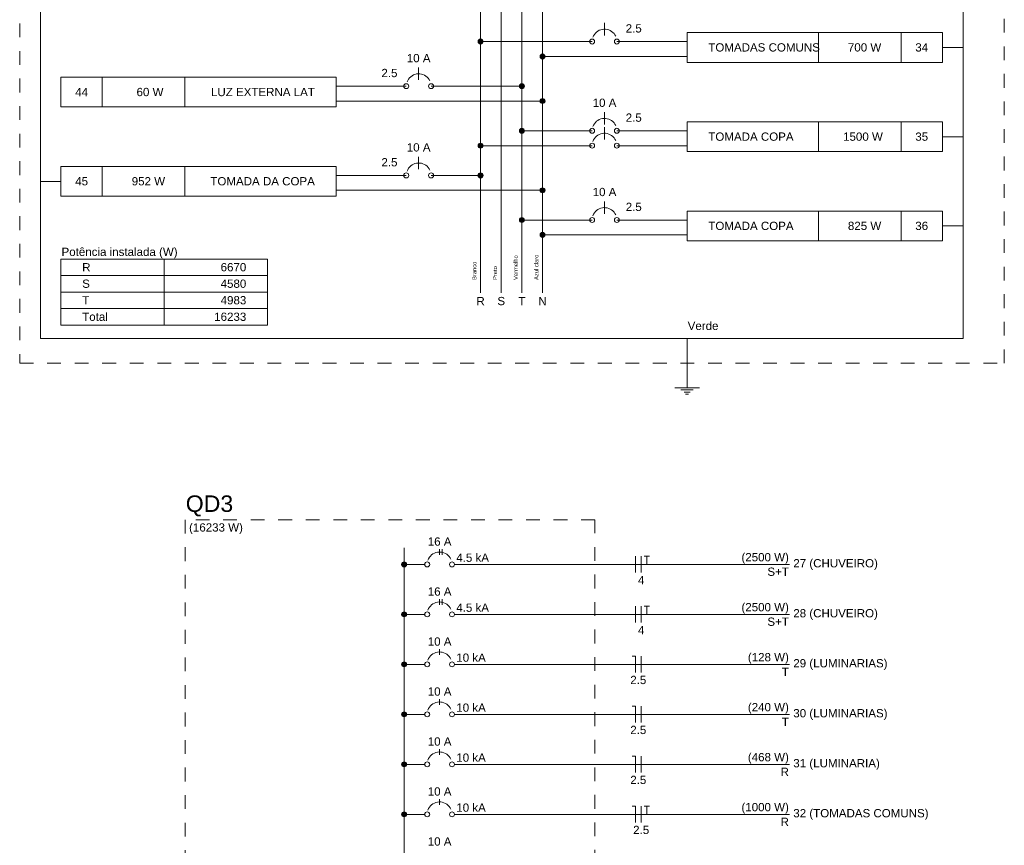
# Model space of a CAD drawing. Header units: feet. Extents: x -18 to 1038, y -110 to 48.
# Tile 144 of 199: x 842.56 to 851.5, y -62.35 to -54.86. Entities that reach past the tile are written whole.
import ezdxf

# ---------------------------------------------------------------- set-up
doc = ezdxf.new("R2010")
doc.units = ezdxf.units.FT
doc.header["$MEASUREMENT"] = 0
doc.linetypes.add('JIS_02_1.2', pattern=[0.25, 0.125, -0.125])
for name, color, linetype, lineweight in [('DI-Barramento', 6, 'Continuous', 5), ('DI-Barramento Fase 1', 6, 'Continuous', 5), ('DI-Barramento Fase 2', 6, 'Continuous', 5), ('DI-Barramento Fase 3', 6, 'Continuous', 5), ('DI-Barramento Neutro', 6, 'Continuous', 5), ('DI-Disjuntor', 1, 'Continuous', 5), ('DI-Fios', 3, 'Continuous', 5), ('DI-Linhas do diagrama', 9, 'Continuous', 5), ('DI-Pontilhado', 7, 'JIS_02_1.2', 5), ('DI-Textos do diagrama', 7, 'Continuous', 5), ('DI-Títulos', 3, 'Continuous', 5)]:
    doc.layers.add(name, color=color, linetype=linetype, lineweight=lineweight)
doc.styles.add('Arial', font='arial.ttf')

msp = doc.modelspace()

# ---------------------------------------------------------------- hatches: boundary and pattern name
at = {"layer": 'DI-Barramento', "linetype": 'Continuous'}
msp.add_hatch(color=256, dxfattribs=at).paths.add_polyline_path([(846.0703, -59.7999), (846.0702, -59.798), (846.07, -59.796), (846.0695, -59.7941), (846.0689, -59.7922), (846.0682, -59.7904), (846.0673, -59.7887), (846.0662, -59.787), (846.065, -59.7855), (846.0637, -59.784), (846.0623, -59.7827), (846.0607, -59.7815), (846.0591, -59.7804), (846.0573, -59.7795), (846.0555, -59.7788), (846.0536, -59.7782), (846.0517, -59.7778), (846.0498, -59.7775), (846.0478, -59.7774), (846.0458, -59.7775), (846.0439, -59.7778), (846.042, -59.7782), (846.0401, -59.7788), (846.0383, -59.7795), (846.0366, -59.7804), (846.0349, -59.7815), (846.0333, -59.7827), (846.0319, -59.784), (846.0306, -59.7855), (846.0294, -59.787), (846.0283, -59.7887), (846.0274, -59.7904), (846.0267, -59.7922), (846.0261, -59.7941), (846.0256, -59.796), (846.0254, -59.798), (846.0253, -59.7999), (846.0254, -59.8019), (846.0256, -59.8038), (846.0261, -59.8057), (846.0267, -59.8076), (846.0274, -59.8094), (846.0283, -59.8112), (846.0294, -59.8128), (846.0306, -59.8144), (846.0319, -59.8158), (846.0333, -59.8172), (846.0349, -59.8184), (846.0366, -59.8194), (846.0383, -59.8203), (846.0401, -59.8211), (846.042, -59.8217), (846.0439, -59.8221), (846.0458, -59.8223), (846.0478, -59.8224), (846.0498, -59.8223), (846.0517, -59.8221), (846.0536, -59.8217), (846.0555, -59.8211), (846.0573, -59.8203), (846.0591, -59.8194), (846.0607, -59.8184), (846.0623, -59.8172), (846.0637, -59.8158), (846.065, -59.8144), (846.0662, -59.8128), (846.0673, -59.8112), (846.0682, -59.8094), (846.0689, -59.8076), (846.0695, -59.8057), (846.07, -59.8038), (846.0702, -59.8019)])
at = {"layer": 'DI-Linhas do diagrama', "linetype": 'Continuous'}
for points in [[(846.765, -55.0541), (846.7649, -55.0522), (846.7646, -55.0502), (846.7642, -55.0483), (846.7636, -55.0465), (846.7628, -55.0446), (846.7619, -55.0429), (846.7609, -55.0412), (846.7597, -55.0397), (846.7584, -55.0382), (846.7569, -55.0369), (846.7554, -55.0357), (846.7537, -55.0347), (846.752, -55.0338), (846.7502, -55.033), (846.7483, -55.0324), (846.7464, -55.032), (846.7444, -55.0317), (846.7425, -55.0316), (846.7405, -55.0317), (846.7385, -55.032), (846.7366, -55.0324), (846.7348, -55.033), (846.7329, -55.0338), (846.7312, -55.0347), (846.7296, -55.0357), (846.728, -55.0369), (846.7265, -55.0382), (846.7252, -55.0397), (846.724, -55.0412), (846.723, -55.0429), (846.7221, -55.0446), (846.7213, -55.0465), (846.7207, -55.0483), (846.7203, -55.0502), (846.72, -55.0522), (846.72, -55.0541), (846.72, -55.0561), (846.7203, -55.0581), (846.7207, -55.06), (846.7213, -55.0618), (846.7221, -55.0637), (846.723, -55.0654), (846.724, -55.0671), (846.7252, -55.0686), (846.7265, -55.0701), (846.728, -55.0714), (846.7296, -55.0726), (846.7312, -55.0736), (846.7329, -55.0745), (846.7348, -55.0753), (846.7366, -55.0759), (846.7385, -55.0763), (846.7405, -55.0766), (846.7425, -55.0766), (846.7444, -55.0766), (846.7464, -55.0763), (846.7483, -55.0759), (846.7502, -55.0753), (846.752, -55.0745), (846.7537, -55.0736), (846.7554, -55.0726), (846.7569, -55.0714), (846.7584, -55.0701), (846.7597, -55.0686), (846.7609, -55.0671), (846.7619, -55.0654), (846.7628, -55.0637), (846.7636, -55.0618), (846.7642, -55.06), (846.7646, -55.0581), (846.7649, -55.0561)], [(847.3275, -55.1892), (847.3274, -55.1872), (847.3271, -55.1852), (847.3267, -55.1833), (847.3261, -55.1815), (847.3253, -55.1796), (847.3244, -55.1779), (847.3234, -55.1762), (847.3222, -55.1747), (847.3209, -55.1732), (847.3194, -55.1719), (847.3179, -55.1707), (847.3162, -55.1697), (847.3145, -55.1688), (847.3127, -55.168), (847.3108, -55.1674), (847.3089, -55.167), (847.3069, -55.1667), (847.305, -55.1667), (847.303, -55.1667), (847.301, -55.167), (847.2991, -55.1674), (847.2973, -55.168), (847.2954, -55.1688), (847.2937, -55.1697), (847.2921, -55.1707), (847.2905, -55.1719), (847.289, -55.1732), (847.2877, -55.1747), (847.2865, -55.1762), (847.2855, -55.1779), (847.2846, -55.1796), (847.2838, -55.1815), (847.2832, -55.1833), (847.2828, -55.1852), (847.2825, -55.1872), (847.2825, -55.1892), (847.2825, -55.1911), (847.2828, -55.1931), (847.2832, -55.195), (847.2838, -55.1968), (847.2846, -55.1987), (847.2855, -55.2004), (847.2865, -55.2021), (847.2877, -55.2036), (847.289, -55.2051), (847.2905, -55.2064), (847.2921, -55.2076), (847.2937, -55.2086), (847.2954, -55.2095), (847.2973, -55.2103), (847.2991, -55.2109), (847.301, -55.2113), (847.303, -55.2116), (847.305, -55.2117), (847.3069, -55.2116), (847.3089, -55.2113), (847.3108, -55.2109), (847.3127, -55.2103), (847.3145, -55.2095), (847.3162, -55.2086), (847.3179, -55.2076), (847.3194, -55.2064), (847.3209, -55.2051), (847.3222, -55.2036), (847.3234, -55.2021), (847.3244, -55.2004), (847.3253, -55.1987), (847.3261, -55.1968), (847.3267, -55.195), (847.3271, -55.1931), (847.3274, -55.1911)], [(847.14, -55.4592), (847.1399, -55.4572), (847.1396, -55.4552), (847.1392, -55.4533), (847.1386, -55.4515), (847.1378, -55.4496), (847.1369, -55.4479), (847.1359, -55.4462), (847.1347, -55.4447), (847.1334, -55.4432), (847.1319, -55.4419), (847.1304, -55.4407), (847.1287, -55.4397), (847.127, -55.4388), (847.1252, -55.438), (847.1233, -55.4374), (847.1214, -55.437), (847.1194, -55.4367), (847.1175, -55.4367), (847.1155, -55.4367), (847.1135, -55.437), (847.1116, -55.4374), (847.1098, -55.438), (847.1079, -55.4388), (847.1062, -55.4397), (847.1046, -55.4407), (847.103, -55.4419), (847.1015, -55.4432), (847.1002, -55.4447), (847.099, -55.4462), (847.098, -55.4479), (847.0971, -55.4496), (847.0963, -55.4515), (847.0957, -55.4533), (847.0953, -55.4552), (847.095, -55.4572), (847.095, -55.4592), (847.095, -55.4611), (847.0953, -55.4631), (847.0957, -55.465), (847.0963, -55.4668), (847.0971, -55.4687), (847.098, -55.4704), (847.099, -55.4721), (847.1002, -55.4736), (847.1015, -55.4751), (847.103, -55.4764), (847.1046, -55.4776), (847.1062, -55.4786), (847.1079, -55.4795), (847.1098, -55.4803), (847.1116, -55.4809), (847.1135, -55.4813), (847.1155, -55.4816), (847.1175, -55.4817), (847.1194, -55.4816), (847.1214, -55.4813), (847.1233, -55.4809), (847.1252, -55.4803), (847.127, -55.4795), (847.1287, -55.4786), (847.1304, -55.4776), (847.1319, -55.4764), (847.1334, -55.4751), (847.1347, -55.4736), (847.1359, -55.4721), (847.1369, -55.4704), (847.1378, -55.4687), (847.1386, -55.4668), (847.1392, -55.465), (847.1396, -55.4631), (847.1399, -55.4611)], [(847.3275, -55.5941), (847.3274, -55.5922), (847.3271, -55.5902), (847.3267, -55.5883), (847.3261, -55.5865), (847.3253, -55.5846), (847.3244, -55.5829), (847.3234, -55.5812), (847.3222, -55.5797), (847.3209, -55.5782), (847.3194, -55.5769), (847.3179, -55.5757), (847.3162, -55.5747), (847.3145, -55.5738), (847.3127, -55.573), (847.3108, -55.5724), (847.3089, -55.572), (847.3069, -55.5717), (847.305, -55.5716), (847.303, -55.5717), (847.301, -55.572), (847.2991, -55.5724), (847.2973, -55.573), (847.2954, -55.5738), (847.2937, -55.5747), (847.2921, -55.5757), (847.2905, -55.5769), (847.289, -55.5782), (847.2877, -55.5797), (847.2865, -55.5812), (847.2855, -55.5829), (847.2846, -55.5846), (847.2838, -55.5865), (847.2832, -55.5883), (847.2828, -55.5902), (847.2825, -55.5922), (847.2825, -55.5941), (847.2825, -55.5961), (847.2828, -55.5981), (847.2832, -55.6), (847.2838, -55.6018), (847.2846, -55.6037), (847.2855, -55.6054), (847.2865, -55.6071), (847.2877, -55.6086), (847.289, -55.6101), (847.2905, -55.6114), (847.2921, -55.6126), (847.2937, -55.6136), (847.2954, -55.6145), (847.2973, -55.6153), (847.2991, -55.6159), (847.301, -55.6163), (847.303, -55.6166), (847.305, -55.6166), (847.3069, -55.6166), (847.3089, -55.6163), (847.3108, -55.6159), (847.3127, -55.6153), (847.3145, -55.6145), (847.3162, -55.6136), (847.3179, -55.6126), (847.3194, -55.6114), (847.3209, -55.6101), (847.3222, -55.6086), (847.3234, -55.6071), (847.3244, -55.6054), (847.3253, -55.6037), (847.3261, -55.6018), (847.3267, -55.6), (847.3271, -55.5981), (847.3274, -55.5961)], [(847.14, -55.8642), (847.1399, -55.8622), (847.1396, -55.8602), (847.1392, -55.8583), (847.1386, -55.8565), (847.1378, -55.8546), (847.1369, -55.8529), (847.1359, -55.8512), (847.1347, -55.8497), (847.1334, -55.8482), (847.1319, -55.8469), (847.1304, -55.8457), (847.1287, -55.8447), (847.127, -55.8438), (847.1252, -55.843), (847.1233, -55.8424), (847.1214, -55.842), (847.1194, -55.8417), (847.1175, -55.8417), (847.1155, -55.8417), (847.1135, -55.842), (847.1116, -55.8424), (847.1098, -55.843), (847.1079, -55.8438), (847.1062, -55.8447), (847.1046, -55.8457), (847.103, -55.8469), (847.1015, -55.8482), (847.1002, -55.8497), (847.099, -55.8512), (847.098, -55.8529), (847.0971, -55.8546), (847.0963, -55.8565), (847.0957, -55.8583), (847.0953, -55.8602), (847.095, -55.8622), (847.095, -55.8642), (847.095, -55.8661), (847.0953, -55.8681), (847.0957, -55.87), (847.0963, -55.8718), (847.0971, -55.8737), (847.098, -55.8754), (847.099, -55.8771), (847.1002, -55.8786), (847.1015, -55.8801), (847.103, -55.8814), (847.1046, -55.8826), (847.1062, -55.8836), (847.1079, -55.8845), (847.1098, -55.8853), (847.1116, -55.8859), (847.1135, -55.8863), (847.1155, -55.8866), (847.1175, -55.8867), (847.1194, -55.8866), (847.1214, -55.8863), (847.1233, -55.8859), (847.1252, -55.8853), (847.127, -55.8845), (847.1287, -55.8836), (847.1304, -55.8826), (847.1319, -55.8814), (847.1334, -55.8801), (847.1347, -55.8786), (847.1359, -55.8771), (847.1369, -55.8754), (847.1378, -55.8737), (847.1386, -55.8718), (847.1392, -55.87), (847.1396, -55.8681), (847.1399, -55.8661)], [(846.765, -55.9992), (846.7649, -55.9972), (846.7646, -55.9952), (846.7642, -55.9933), (846.7636, -55.9915), (846.7628, -55.9896), (846.7619, -55.9879), (846.7609, -55.9862), (846.7597, -55.9847), (846.7584, -55.9832), (846.7569, -55.9819), (846.7554, -55.9807), (846.7537, -55.9797), (846.752, -55.9788), (846.7502, -55.978), (846.7483, -55.9774), (846.7464, -55.977), (846.7444, -55.9767), (846.7425, -55.9767), (846.7405, -55.9767), (846.7385, -55.977), (846.7366, -55.9774), (846.7348, -55.978), (846.7329, -55.9788), (846.7312, -55.9797), (846.7296, -55.9807), (846.728, -55.9819), (846.7265, -55.9832), (846.7252, -55.9847), (846.724, -55.9862), (846.723, -55.9879), (846.7221, -55.9896), (846.7213, -55.9915), (846.7207, -55.9933), (846.7203, -55.9952), (846.72, -55.9972), (846.72, -55.9992), (846.72, -56.0011), (846.7203, -56.0031), (846.7207, -56.005), (846.7213, -56.0068), (846.7221, -56.0087), (846.723, -56.0104), (846.724, -56.0121), (846.7252, -56.0136), (846.7265, -56.0151), (846.728, -56.0164), (846.7296, -56.0176), (846.7312, -56.0186), (846.7329, -56.0195), (846.7348, -56.0203), (846.7366, -56.0209), (846.7385, -56.0213), (846.7405, -56.0216), (846.7425, -56.0217), (846.7444, -56.0216), (846.7464, -56.0213), (846.7483, -56.0209), (846.7502, -56.0203), (846.752, -56.0195), (846.7537, -56.0186), (846.7554, -56.0176), (846.7569, -56.0164), (846.7584, -56.0151), (846.7597, -56.0136), (846.7609, -56.0121), (846.7619, -56.0104), (846.7628, -56.0087), (846.7636, -56.0068), (846.7642, -56.005), (846.7646, -56.0031), (846.7649, -56.0011)], [(846.765, -56.2692), (846.7649, -56.2672), (846.7646, -56.2652), (846.7642, -56.2633), (846.7636, -56.2615), (846.7628, -56.2596), (846.7619, -56.2579), (846.7609, -56.2562), (846.7597, -56.2547), (846.7584, -56.2532), (846.7569, -56.2519), (846.7554, -56.2507), (846.7537, -56.2497), (846.752, -56.2488), (846.7502, -56.248), (846.7483, -56.2474), (846.7464, -56.247), (846.7444, -56.2467), (846.7425, -56.2467), (846.7405, -56.2467), (846.7385, -56.247), (846.7366, -56.2474), (846.7348, -56.248), (846.7329, -56.2488), (846.7312, -56.2497), (846.7296, -56.2507), (846.728, -56.2519), (846.7265, -56.2532), (846.7252, -56.2547), (846.724, -56.2562), (846.723, -56.2579), (846.7221, -56.2596), (846.7213, -56.2615), (846.7207, -56.2633), (846.7203, -56.2652), (846.72, -56.2672), (846.72, -56.2692), (846.72, -56.2711), (846.7203, -56.2731), (846.7207, -56.275), (846.7213, -56.2768), (846.7221, -56.2787), (846.723, -56.2804), (846.724, -56.2821), (846.7252, -56.2836), (846.7265, -56.2851), (846.728, -56.2864), (846.7296, -56.2876), (846.7312, -56.2886), (846.7329, -56.2895), (846.7348, -56.2903), (846.7366, -56.2909), (846.7385, -56.2913), (846.7405, -56.2916), (846.7425, -56.2917), (846.7444, -56.2916), (846.7464, -56.2913), (846.7483, -56.2909), (846.7502, -56.2903), (846.752, -56.2895), (846.7537, -56.2886), (846.7554, -56.2876), (846.7569, -56.2864), (846.7584, -56.2851), (846.7597, -56.2836), (846.7609, -56.2821), (846.7619, -56.2804), (846.7628, -56.2787), (846.7636, -56.2768), (846.7642, -56.275), (846.7646, -56.2731), (846.7649, -56.2711)], [(847.3275, -56.4042), (847.3274, -56.4022), (847.3271, -56.4002), (847.3267, -56.3983), (847.3261, -56.3965), (847.3253, -56.3946), (847.3244, -56.3929), (847.3234, -56.3912), (847.3222, -56.3897), (847.3209, -56.3882), (847.3194, -56.3869), (847.3179, -56.3857), (847.3162, -56.3847), (847.3145, -56.3838), (847.3127, -56.383), (847.3108, -56.3824), (847.3089, -56.382), (847.3069, -56.3817), (847.305, -56.3817), (847.303, -56.3817), (847.301, -56.382), (847.2991, -56.3824), (847.2973, -56.383), (847.2954, -56.3838), (847.2937, -56.3847), (847.2921, -56.3857), (847.2905, -56.3869), (847.289, -56.3882), (847.2877, -56.3897), (847.2865, -56.3912), (847.2855, -56.3929), (847.2846, -56.3946), (847.2838, -56.3965), (847.2832, -56.3983), (847.2828, -56.4002), (847.2825, -56.4022), (847.2825, -56.4042), (847.2825, -56.4061), (847.2828, -56.4081), (847.2832, -56.41), (847.2838, -56.4118), (847.2846, -56.4137), (847.2855, -56.4154), (847.2865, -56.4171), (847.2877, -56.4186), (847.289, -56.4201), (847.2905, -56.4214), (847.2921, -56.4226), (847.2937, -56.4236), (847.2954, -56.4245), (847.2973, -56.4253), (847.2991, -56.4259), (847.301, -56.4263), (847.303, -56.4266), (847.305, -56.4267), (847.3069, -56.4266), (847.3089, -56.4263), (847.3108, -56.4259), (847.3127, -56.4253), (847.3145, -56.4245), (847.3162, -56.4236), (847.3179, -56.4226), (847.3194, -56.4214), (847.3209, -56.4201), (847.3222, -56.4186), (847.3234, -56.4171), (847.3244, -56.4154), (847.3253, -56.4137), (847.3261, -56.4118), (847.3267, -56.41), (847.3271, -56.4081), (847.3274, -56.4061)], [(847.14, -56.6742), (847.1399, -56.6722), (847.1396, -56.6702), (847.1392, -56.6683), (847.1386, -56.6665), (847.1378, -56.6646), (847.1369, -56.6629), (847.1359, -56.6612), (847.1347, -56.6597), (847.1334, -56.6582), (847.1319, -56.6569), (847.1304, -56.6557), (847.1287, -56.6547), (847.127, -56.6538), (847.1252, -56.653), (847.1233, -56.6524), (847.1214, -56.652), (847.1194, -56.6517), (847.1175, -56.6517), (847.1155, -56.6517), (847.1135, -56.652), (847.1116, -56.6524), (847.1098, -56.653), (847.1079, -56.6538), (847.1062, -56.6547), (847.1046, -56.6557), (847.103, -56.6569), (847.1015, -56.6582), (847.1002, -56.6597), (847.099, -56.6612), (847.098, -56.6629), (847.0971, -56.6646), (847.0963, -56.6665), (847.0957, -56.6683), (847.0953, -56.6702), (847.095, -56.6722), (847.095, -56.6742), (847.095, -56.6761), (847.0953, -56.6781), (847.0957, -56.68), (847.0963, -56.6818), (847.0971, -56.6837), (847.098, -56.6854), (847.099, -56.6871), (847.1002, -56.6886), (847.1015, -56.6901), (847.103, -56.6914), (847.1046, -56.6926), (847.1062, -56.6936), (847.1079, -56.6945), (847.1098, -56.6953), (847.1116, -56.6959), (847.1135, -56.6963), (847.1155, -56.6966), (847.1175, -56.6967), (847.1194, -56.6966), (847.1214, -56.6963), (847.1233, -56.6959), (847.1252, -56.6953), (847.127, -56.6945), (847.1287, -56.6936), (847.1304, -56.6926), (847.1319, -56.6914), (847.1334, -56.6901), (847.1347, -56.6886), (847.1359, -56.6871), (847.1369, -56.6854), (847.1378, -56.6837), (847.1386, -56.6818), (847.1392, -56.68), (847.1396, -56.6781), (847.1399, -56.6761)], [(847.3275, -56.8092), (847.3274, -56.8072), (847.3271, -56.8052), (847.3267, -56.8033), (847.3261, -56.8015), (847.3253, -56.7996), (847.3244, -56.7979), (847.3234, -56.7962), (847.3222, -56.7947), (847.3209, -56.7932), (847.3194, -56.7919), (847.3179, -56.7907), (847.3162, -56.7897), (847.3145, -56.7888), (847.3127, -56.788), (847.3108, -56.7874), (847.3089, -56.787), (847.3069, -56.7867), (847.305, -56.7867), (847.303, -56.7867), (847.301, -56.787), (847.2991, -56.7874), (847.2973, -56.788), (847.2954, -56.7888), (847.2937, -56.7897), (847.2921, -56.7907), (847.2905, -56.7919), (847.289, -56.7932), (847.2877, -56.7947), (847.2865, -56.7962), (847.2855, -56.7979), (847.2846, -56.7996), (847.2838, -56.8015), (847.2832, -56.8033), (847.2828, -56.8052), (847.2825, -56.8072), (847.2825, -56.8092), (847.2825, -56.8111), (847.2828, -56.8131), (847.2832, -56.815), (847.2838, -56.8168), (847.2846, -56.8187), (847.2855, -56.8204), (847.2865, -56.8221), (847.2877, -56.8236), (847.289, -56.8251), (847.2905, -56.8264), (847.2921, -56.8276), (847.2937, -56.8286), (847.2954, -56.8295), (847.2973, -56.8303), (847.2991, -56.8309), (847.301, -56.8313), (847.303, -56.8316), (847.305, -56.8317), (847.3069, -56.8316), (847.3089, -56.8313), (847.3108, -56.8309), (847.3127, -56.8303), (847.3145, -56.8295), (847.3162, -56.8286), (847.3179, -56.8276), (847.3194, -56.8264), (847.3209, -56.8251), (847.3222, -56.8236), (847.3234, -56.8221), (847.3244, -56.8204), (847.3253, -56.8187), (847.3261, -56.8168), (847.3267, -56.815), (847.3271, -56.8131), (847.3274, -56.8111)]]:
    msp.add_hatch(color=256, dxfattribs=at).paths.add_polyline_path(points)
at = {"layer": 'DI-Textos do diagrama', "linetype": 'Continuous'}
for points in [[(846.0703, -60.2537), (846.0702, -60.2517), (846.07, -60.2498), (846.0695, -60.2479), (846.0689, -60.246), (846.0682, -60.2442), (846.0673, -60.2424), (846.0662, -60.2408), (846.065, -60.2392), (846.0637, -60.2378), (846.0623, -60.2364), (846.0607, -60.2352), (846.0591, -60.2342), (846.0573, -60.2333), (846.0555, -60.2325), (846.0536, -60.2319), (846.0517, -60.2315), (846.0498, -60.2313), (846.0478, -60.2312), (846.0458, -60.2313), (846.0439, -60.2315), (846.042, -60.2319), (846.0401, -60.2325), (846.0383, -60.2333), (846.0366, -60.2342), (846.0349, -60.2352), (846.0333, -60.2364), (846.0319, -60.2378), (846.0306, -60.2392), (846.0294, -60.2408), (846.0283, -60.2424), (846.0274, -60.2442), (846.0267, -60.246), (846.0261, -60.2479), (846.0256, -60.2498), (846.0254, -60.2517), (846.0253, -60.2537), (846.0254, -60.2556), (846.0256, -60.2576), (846.0261, -60.2595), (846.0267, -60.2614), (846.0274, -60.2632), (846.0283, -60.2649), (846.0294, -60.2666), (846.0306, -60.2681), (846.0319, -60.2696), (846.0333, -60.2709), (846.0349, -60.2721), (846.0366, -60.2732), (846.0383, -60.2741), (846.0401, -60.2748), (846.042, -60.2754), (846.0439, -60.2758), (846.0458, -60.2761), (846.0478, -60.2762), (846.0498, -60.2761), (846.0517, -60.2758), (846.0536, -60.2754), (846.0555, -60.2748), (846.0573, -60.2741), (846.0591, -60.2732), (846.0607, -60.2721), (846.0623, -60.2709), (846.0637, -60.2696), (846.065, -60.2681), (846.0662, -60.2666), (846.0673, -60.2649), (846.0682, -60.2632), (846.0689, -60.2614), (846.0695, -60.2595), (846.07, -60.2576), (846.0702, -60.2556)], [(846.0703, -60.7074), (846.0702, -60.7055), (846.07, -60.7035), (846.0695, -60.7016), (846.0689, -60.6997), (846.0682, -60.6979), (846.0673, -60.6962), (846.0662, -60.6945), (846.065, -60.693), (846.0637, -60.6915), (846.0623, -60.6902), (846.0607, -60.689), (846.0591, -60.6879), (846.0573, -60.687), (846.0555, -60.6863), (846.0536, -60.6857), (846.0517, -60.6853), (846.0498, -60.685), (846.0478, -60.6849), (846.0458, -60.685), (846.0439, -60.6853), (846.042, -60.6857), (846.0401, -60.6863), (846.0383, -60.687), (846.0366, -60.6879), (846.0349, -60.689), (846.0333, -60.6902), (846.0319, -60.6915), (846.0306, -60.693), (846.0294, -60.6945), (846.0283, -60.6962), (846.0274, -60.6979), (846.0267, -60.6997), (846.0261, -60.7016), (846.0256, -60.7035), (846.0254, -60.7055), (846.0253, -60.7074), (846.0254, -60.7094), (846.0256, -60.7113), (846.0261, -60.7133), (846.0267, -60.7151), (846.0274, -60.7169), (846.0283, -60.7187), (846.0294, -60.7203), (846.0306, -60.7219), (846.0319, -60.7233), (846.0333, -60.7247), (846.0349, -60.7259), (846.0366, -60.7269), (846.0383, -60.7278), (846.0401, -60.7286), (846.042, -60.7292), (846.0439, -60.7296), (846.0458, -60.7298), (846.0478, -60.7299), (846.0498, -60.7298), (846.0517, -60.7296), (846.0536, -60.7292), (846.0555, -60.7286), (846.0573, -60.7278), (846.0591, -60.7269), (846.0607, -60.7259), (846.0623, -60.7247), (846.0637, -60.7233), (846.065, -60.7219), (846.0662, -60.7203), (846.0673, -60.7187), (846.0682, -60.7169), (846.0689, -60.7151), (846.0695, -60.7133), (846.07, -60.7113), (846.0702, -60.7094)], [(846.0703, -61.1612), (846.0702, -61.1592), (846.07, -61.1573), (846.0695, -61.1554), (846.0689, -61.1535), (846.0682, -61.1517), (846.0673, -61.1499), (846.0662, -61.1483), (846.065, -61.1467), (846.0637, -61.1453), (846.0623, -61.1439), (846.0607, -61.1427), (846.0591, -61.1417), (846.0573, -61.1408), (846.0555, -61.14), (846.0536, -61.1394), (846.0517, -61.139), (846.0498, -61.1388), (846.0478, -61.1387), (846.0458, -61.1388), (846.0439, -61.139), (846.042, -61.1394), (846.0401, -61.14), (846.0383, -61.1408), (846.0366, -61.1417), (846.0349, -61.1427), (846.0333, -61.1439), (846.0319, -61.1453), (846.0306, -61.1467), (846.0294, -61.1483), (846.0283, -61.1499), (846.0274, -61.1517), (846.0267, -61.1535), (846.0261, -61.1554), (846.0256, -61.1573), (846.0254, -61.1592), (846.0253, -61.1612), (846.0254, -61.1631), (846.0256, -61.1651), (846.0261, -61.167), (846.0267, -61.1689), (846.0274, -61.1707), (846.0283, -61.1724), (846.0294, -61.1741), (846.0306, -61.1756), (846.0319, -61.1771), (846.0333, -61.1784), (846.0349, -61.1796), (846.0366, -61.1807), (846.0383, -61.1816), (846.0401, -61.1823), (846.042, -61.1829), (846.0439, -61.1833), (846.0458, -61.1836), (846.0478, -61.1837), (846.0498, -61.1836), (846.0517, -61.1833), (846.0536, -61.1829), (846.0555, -61.1823), (846.0573, -61.1816), (846.0591, -61.1807), (846.0607, -61.1796), (846.0623, -61.1784), (846.0637, -61.1771), (846.065, -61.1756), (846.0662, -61.1741), (846.0673, -61.1724), (846.0682, -61.1707), (846.0689, -61.1689), (846.0695, -61.167), (846.07, -61.1651), (846.0702, -61.1631)], [(846.0703, -61.6149), (846.0702, -61.613), (846.07, -61.611), (846.0695, -61.6091), (846.0689, -61.6072), (846.0682, -61.6054), (846.0673, -61.6037), (846.0662, -61.602), (846.065, -61.6005), (846.0637, -61.599), (846.0623, -61.5977), (846.0607, -61.5965), (846.0591, -61.5954), (846.0573, -61.5945), (846.0555, -61.5938), (846.0536, -61.5932), (846.0517, -61.5928), (846.0498, -61.5925), (846.0478, -61.5924), (846.0458, -61.5925), (846.0439, -61.5928), (846.042, -61.5932), (846.0401, -61.5938), (846.0383, -61.5945), (846.0366, -61.5954), (846.0349, -61.5965), (846.0333, -61.5977), (846.0319, -61.599), (846.0306, -61.6005), (846.0294, -61.602), (846.0283, -61.6037), (846.0274, -61.6054), (846.0267, -61.6072), (846.0261, -61.6091), (846.0256, -61.611), (846.0254, -61.613), (846.0253, -61.6149), (846.0254, -61.6169), (846.0256, -61.6188), (846.0261, -61.6208), (846.0267, -61.6226), (846.0274, -61.6244), (846.0283, -61.6262), (846.0294, -61.6278), (846.0306, -61.6294), (846.0319, -61.6308), (846.0333, -61.6322), (846.0349, -61.6334), (846.0366, -61.6344), (846.0383, -61.6353), (846.0401, -61.6361), (846.042, -61.6367), (846.0439, -61.6371), (846.0458, -61.6373), (846.0478, -61.6374), (846.0498, -61.6373), (846.0517, -61.6371), (846.0536, -61.6367), (846.0555, -61.6361), (846.0573, -61.6353), (846.0591, -61.6344), (846.0607, -61.6334), (846.0623, -61.6322), (846.0637, -61.6308), (846.065, -61.6294), (846.0662, -61.6278), (846.0673, -61.6262), (846.0682, -61.6244), (846.0689, -61.6226), (846.0695, -61.6208), (846.07, -61.6188), (846.0702, -61.6169)], [(846.0703, -62.0687), (846.0702, -62.0667), (846.07, -62.0648), (846.0695, -62.0629), (846.0689, -62.061), (846.0682, -62.0592), (846.0673, -62.0574), (846.0662, -62.0558), (846.065, -62.0542), (846.0637, -62.0528), (846.0623, -62.0514), (846.0607, -62.0502), (846.0591, -62.0492), (846.0573, -62.0483), (846.0555, -62.0475), (846.0536, -62.0469), (846.0517, -62.0465), (846.0498, -62.0463), (846.0478, -62.0462), (846.0458, -62.0463), (846.0439, -62.0465), (846.042, -62.0469), (846.0401, -62.0475), (846.0383, -62.0483), (846.0366, -62.0492), (846.0349, -62.0502), (846.0333, -62.0514), (846.0319, -62.0528), (846.0306, -62.0542), (846.0294, -62.0558), (846.0283, -62.0574), (846.0274, -62.0592), (846.0267, -62.061), (846.0261, -62.0629), (846.0256, -62.0648), (846.0254, -62.0667), (846.0253, -62.0687), (846.0254, -62.0706), (846.0256, -62.0726), (846.0261, -62.0745), (846.0267, -62.0764), (846.0274, -62.0782), (846.0283, -62.0799), (846.0294, -62.0816), (846.0306, -62.0831), (846.0319, -62.0846), (846.0333, -62.0859), (846.0349, -62.0871), (846.0366, -62.0882), (846.0383, -62.0891), (846.0401, -62.0898), (846.042, -62.0904), (846.0439, -62.0908), (846.0458, -62.0911), (846.0478, -62.0912), (846.0498, -62.0911), (846.0517, -62.0908), (846.0536, -62.0904), (846.0555, -62.0898), (846.0573, -62.0891), (846.0591, -62.0882), (846.0607, -62.0871), (846.0623, -62.0859), (846.0637, -62.0846), (846.065, -62.0831), (846.0662, -62.0816), (846.0673, -62.0799), (846.0682, -62.0782), (846.0689, -62.0764), (846.0695, -62.0745), (846.07, -62.0726), (846.0702, -62.0706)]]:
    msp.add_hatch(color=256, dxfattribs=at).paths.add_polyline_path(points)

# ---------------------------------------------------------------- linework, layer by layer
at = {"layer": 'DI-Barramento'}
msp.add_line((846.0478, -59.6499), (846.0478, -68.1174), dxfattribs=at)
msp.add_circle((846.0478, -59.7999), 0.0225, dxfattribs=at)
at = {"layer": 'DI-Barramento Fase 1'}
msp.add_line((846.7425, -48.2531), (846.7425, -57.3356), dxfattribs=at)
at = {"layer": 'DI-Barramento Fase 2'}
msp.add_line((846.93, -48.2531), (846.93, -57.3356), dxfattribs=at)
at = {"layer": 'DI-Barramento Fase 3'}
msp.add_line((847.1175, -48.2531), (847.1175, -57.3356), dxfattribs=at)
at = {"layer": 'DI-Barramento Neutro'}
msp.add_line((847.305, -47.8031), (847.305, -57.3356), dxfattribs=at)
at = {"layer": 'DI-Disjuntor'}
for p, q in [((847.8675, -54.9979), (847.8675, -54.8854)), ((846.18, -55.4029), (846.18, -55.2904)), ((847.8675, -55.8079), (847.8675, -55.6954)), ((847.8675, -55.9429), (847.8675, -55.8304)), ((846.18, -56.2129), (846.18, -56.1004)), ((847.8675, -56.6179), (847.8675, -56.5054)), ((846.3703, -59.7137), (846.3703, -59.6612)), ((846.3928, -59.7137), (846.3928, -59.6612)), ((846.3703, -60.1674), (846.3703, -60.1149)), ((846.3928, -60.1674), (846.3928, -60.1149)), ((846.3703, -60.6212), (846.3703, -60.5687)), ((846.3703, -61.0749), (846.3703, -61.0224)), ((846.3703, -61.5287), (846.3703, -61.4762)), ((846.3703, -61.9824), (846.3703, -61.9299))]:
    msp.add_line(p, q, dxfattribs=at)
for points in [[(847.9694, -55.0066), (847.9623, -54.9937), (847.9536, -54.9818), (847.9435, -54.9712), (847.932, -54.962), (847.9194, -54.9544), (847.9059, -54.9484), (847.8918, -54.9443), (847.8773, -54.9421), (847.8625, -54.9418), (847.8479, -54.9434), (847.8336, -54.9469), (847.8199, -54.9522), (847.807, -54.9593), (847.7951, -54.968), (847.7845, -54.9781), (847.7753, -54.9896), (847.7677, -55.0022), (847.7617, -55.0157)], [(846.2819, -55.4116), (846.2748, -55.3987), (846.2661, -55.3868), (846.256, -55.3762), (846.2445, -55.367), (846.2319, -55.3594), (846.2184, -55.3534), (846.2043, -55.3493), (846.1898, -55.3471), (846.175, -55.3468), (846.1604, -55.3484), (846.1461, -55.3519), (846.1324, -55.3572), (846.1195, -55.3643), (846.1076, -55.373), (846.097, -55.3831), (846.0878, -55.3946), (846.0802, -55.4072), (846.0742, -55.4207)], [(847.9694, -55.8166), (847.9623, -55.8037), (847.9536, -55.7918), (847.9435, -55.7812), (847.932, -55.772), (847.9194, -55.7644), (847.9059, -55.7584), (847.8918, -55.7543), (847.8773, -55.7521), (847.8625, -55.7518), (847.8479, -55.7534), (847.8336, -55.7569), (847.8199, -55.7622), (847.807, -55.7693), (847.7951, -55.778), (847.7845, -55.7881), (847.7753, -55.7996), (847.7677, -55.8122), (847.7617, -55.8257)], [(847.9694, -55.9516), (847.9623, -55.9387), (847.9536, -55.9268), (847.9435, -55.9162), (847.932, -55.907), (847.9194, -55.8994), (847.9059, -55.8934), (847.8918, -55.8893), (847.8773, -55.8871), (847.8625, -55.8868), (847.8479, -55.8884), (847.8336, -55.8919), (847.8199, -55.8972), (847.807, -55.9043), (847.7951, -55.913), (847.7845, -55.9231), (847.7753, -55.9346), (847.7677, -55.9472), (847.7617, -55.9607)], [(846.2819, -56.2216), (846.2748, -56.2087), (846.2661, -56.1968), (846.256, -56.1862), (846.2445, -56.177), (846.2319, -56.1694), (846.2184, -56.1634), (846.2043, -56.1593), (846.1898, -56.1571), (846.175, -56.1568), (846.1604, -56.1584), (846.1461, -56.1619), (846.1324, -56.1672), (846.1195, -56.1743), (846.1076, -56.183), (846.097, -56.1931), (846.0878, -56.2046), (846.0802, -56.2172), (846.0742, -56.2307)], [(847.9694, -56.6266), (847.9623, -56.6137), (847.9536, -56.6018), (847.9435, -56.5912), (847.932, -56.582), (847.9194, -56.5744), (847.9059, -56.5684), (847.8918, -56.5643), (847.8773, -56.5621), (847.8625, -56.5618), (847.8479, -56.5634), (847.8336, -56.5669), (847.8199, -56.5722), (847.807, -56.5793), (847.7951, -56.588), (847.7845, -56.5981), (847.7753, -56.6096), (847.7677, -56.6222), (847.7617, -56.6357)], [(846.4723, -59.7524), (846.4652, -59.7395), (846.4565, -59.7276), (846.4463, -59.717), (846.4348, -59.7078), (846.4222, -59.7001), (846.4088, -59.6942), (846.3947, -59.6901), (846.3801, -59.6879), (846.3654, -59.6875), (846.3508, -59.6891), (846.3365, -59.6926), (846.3228, -59.698), (846.3099, -59.705), (846.298, -59.7137), (846.2874, -59.7239), (846.2781, -59.7354), (846.2705, -59.748), (846.2646, -59.7614)], [(846.4723, -60.2061), (846.4652, -60.1932), (846.4565, -60.1814), (846.4463, -60.1707), (846.4348, -60.1615), (846.4222, -60.1539), (846.4088, -60.148), (846.3947, -60.1438), (846.3801, -60.1416), (846.3654, -60.1413), (846.3508, -60.1429), (846.3365, -60.1464), (846.3228, -60.1517), (846.3099, -60.1588), (846.298, -60.1675), (846.2874, -60.1777), (846.2781, -60.1891), (846.2705, -60.2017), (846.2646, -60.2152)], [(846.4723, -60.6599), (846.4652, -60.647), (846.4565, -60.6351), (846.4463, -60.6245), (846.4348, -60.6153), (846.4222, -60.6076), (846.4088, -60.6017), (846.3947, -60.5976), (846.3801, -60.5954), (846.3654, -60.595), (846.3508, -60.5966), (846.3365, -60.6001), (846.3228, -60.6055), (846.3099, -60.6125), (846.298, -60.6212), (846.2874, -60.6314), (846.2781, -60.6429), (846.2705, -60.6555), (846.2646, -60.669)], [(846.4723, -61.1136), (846.4652, -61.1007), (846.4565, -61.0889), (846.4463, -61.0782), (846.4348, -61.069), (846.4222, -61.0614), (846.4088, -61.0555), (846.3947, -61.0513), (846.3801, -61.0491), (846.3654, -61.0488), (846.3508, -61.0504), (846.3365, -61.0539), (846.3228, -61.0592), (846.3099, -61.0663), (846.298, -61.075), (846.2874, -61.0852), (846.2781, -61.0967), (846.2705, -61.1092), (846.2646, -61.1227)], [(846.4723, -61.5674), (846.4652, -61.5545), (846.4565, -61.5426), (846.4463, -61.532), (846.4348, -61.5228), (846.4222, -61.5151), (846.4088, -61.5092), (846.3947, -61.5051), (846.3801, -61.5029), (846.3654, -61.5025), (846.3508, -61.5041), (846.3365, -61.5076), (846.3228, -61.513), (846.3099, -61.52), (846.298, -61.5287), (846.2874, -61.5389), (846.2781, -61.5504), (846.2705, -61.563), (846.2646, -61.5765)], [(846.4723, -62.0211), (846.4652, -62.0082), (846.4565, -61.9964), (846.4463, -61.9857), (846.4348, -61.9765), (846.4222, -61.9689), (846.4088, -61.963), (846.3947, -61.9588), (846.3801, -61.9566), (846.3654, -61.9563), (846.3508, -61.9579), (846.3365, -61.9614), (846.3228, -61.9667), (846.3099, -61.9738), (846.298, -61.9825), (846.2874, -61.9927), (846.2781, -62.0042), (846.2705, -62.0167), (846.2646, -62.0302)]]:
    msp.add_lwpolyline(points, dxfattribs=at)
for centre in [(847.755, -55.0541), (847.98, -55.0541), (846.0675, -55.4592), (846.2925, -55.4592), (847.755, -55.8642), (847.98, -55.8642), (847.755, -55.9992), (847.98, -55.9992), (846.0675, -56.2692), (846.2925, -56.2692), (847.755, -56.6742), (847.98, -56.6742), (846.2578, -59.7999), (846.4828, -59.7999), (846.2578, -60.2537), (846.4828, -60.2537), (846.2578, -60.7074), (846.4828, -60.7074), (846.2578, -61.1612), (846.4828, -61.1612), (846.2578, -61.6149), (846.4828, -61.6149), (846.2578, -62.0687), (846.4828, -62.0687)]:
    msp.add_circle(centre, 0.0225, dxfattribs=at)
at = {"layer": 'DI-Fios'}
for p, q in [((842.745, -57.7481), (842.745, -49.3406)), ((851.1225, -57.7481), (851.1225, -49.4381)), ((850.935, -55.1081), (851.1225, -55.1081)), ((850.935, -55.9182), (851.1225, -55.9182)), ((842.9325, -56.3232), (842.745, -56.3232)), ((850.935, -56.7282), (851.1225, -56.7282)), ((842.745, -57.7481), (848.6175, -57.7481)), ((848.6175, -57.7481), (848.6175, -58.1981)), ((851.1225, -57.7481), (848.6175, -57.7481)), ((848.505, -58.1981), (848.73, -58.1981)), ((848.5612, -58.2169), (848.6737, -58.2169)), ((848.5893, -58.2356), (848.6456, -58.2356)), ((848.6034, -58.2544), (848.6315, -58.2544)), ((848.1478, -59.8749), (848.1478, -59.7249)), ((848.2003, -59.8749), (848.2003, -59.7249)), ((848.2288, -59.7249), (848.2768, -59.7249)), ((848.2528, -59.7999), (848.2528, -59.7249)), ((848.1478, -60.3287), (848.1478, -60.1787)), ((848.2003, -60.3287), (848.2003, -60.1787)), ((848.2288, -60.1787), (848.2768, -60.1787)), ((848.2528, -60.2537), (848.2528, -60.1787)), ((848.1478, -60.6324), (848.1178, -60.6324)), ((848.1478, -60.7824), (848.1478, -60.6324)), ((848.2003, -60.7824), (848.2003, -60.6324)), ((848.1478, -61.0862), (848.1178, -61.0862)), ((848.1478, -61.2362), (848.1478, -61.0862)), ((848.2003, -61.2362), (848.2003, -61.0862)), ((848.1478, -61.5399), (848.1178, -61.5399)), ((848.1478, -61.6899), (848.1478, -61.5399)), ((848.2003, -61.6899), (848.2003, -61.5399)), ((848.1478, -61.9937), (848.1178, -61.9937)), ((848.1478, -62.1437), (848.1478, -61.9937)), ((848.2003, -62.1437), (848.2003, -61.9937)), ((848.2288, -61.9937), (848.2768, -61.9937)), ((848.2528, -62.0687), (848.2528, -61.9937))]:
    msp.add_line(p, q, dxfattribs=at)
at = {"layer": 'DI-Linhas do diagrama'}
for p, q in [((850.935, -54.9731), (848.6175, -54.9731)), ((848.6175, -54.9731), (848.6175, -55.2432)), ((849.81, -55.2432), (849.81, -54.9731)), ((850.56, -55.2432), (850.56, -54.9731)), ((850.935, -55.2432), (850.935, -54.9731)), ((846.7425, -55.0541), (847.755, -55.0541)), ((847.98, -55.0541), (848.6175, -55.0541)), ((847.305, -55.1892), (848.6175, -55.1892)), ((848.6175, -55.2432), (850.935, -55.2432)), ((845.43, -55.3782), (842.9325, -55.3782)), ((842.9325, -55.3782), (842.9325, -55.6482)), ((843.3075, -55.6482), (843.3075, -55.3782)), ((844.0575, -55.6482), (844.0575, -55.3782)), ((845.43, -55.6482), (845.43, -55.3782)), ((845.43, -55.4592), (846.0675, -55.4592)), ((847.1175, -55.4592), (846.2925, -55.4592)), ((845.43, -55.5941), (847.305, -55.5941)), ((842.9325, -55.6482), (845.43, -55.6482)), ((850.935, -55.7832), (848.6175, -55.7832)), ((848.6175, -55.7832), (848.6175, -56.0532)), ((849.81, -56.0532), (849.81, -55.7832)), ((850.56, -56.0532), (850.56, -55.7832)), ((850.935, -56.0532), (850.935, -55.7832)), ((847.1175, -55.8642), (847.755, -55.8642)), ((847.98, -55.8642), (848.6175, -55.8642)), ((846.7425, -55.9992), (847.755, -55.9992)), ((847.98, -55.9992), (848.6175, -55.9992)), ((848.6175, -56.0532), (850.935, -56.0532)), ((845.43, -56.1882), (842.9325, -56.1882)), ((842.9325, -56.1882), (842.9325, -56.4582)), ((843.3075, -56.4582), (843.3075, -56.1882)), ((844.0575, -56.4582), (844.0575, -56.1882)), ((845.43, -56.4582), (845.43, -56.1882)), ((845.43, -56.2692), (846.0675, -56.2692)), ((846.7425, -56.2692), (846.2925, -56.2692)), ((845.43, -56.4042), (847.305, -56.4042)), ((842.9325, -56.4582), (845.43, -56.4582)), ((847.1175, -56.6742), (847.755, -56.6742)), ((847.98, -56.6742), (848.6175, -56.6742)), ((850.935, -56.5932), (848.6175, -56.5932)), ((848.6175, -56.5932), (848.6175, -56.8632)), ((849.81, -56.8632), (849.81, -56.5932)), ((850.56, -56.8632), (850.56, -56.5932)), ((850.935, -56.8632), (850.935, -56.5932)), ((847.305, -56.8092), (848.6175, -56.8092)), ((848.6175, -56.8632), (850.935, -56.8632)), ((844.8075, -57.0281), (842.9325, -57.0281)), ((842.9325, -57.0281), (842.9325, -57.1781)), ((843.87, -57.1781), (843.87, -57.0281)), ((844.8075, -57.1781), (844.8075, -57.0281)), ((842.9325, -57.1781), (844.8075, -57.1781)), ((844.8075, -57.1781), (842.9325, -57.1781)), ((842.9325, -57.1781), (842.9325, -57.3281)), ((843.87, -57.3281), (843.87, -57.1781)), ((844.8075, -57.3281), (844.8075, -57.1781)), ((842.9325, -57.3281), (844.8075, -57.3281)), ((844.8075, -57.3281), (842.9325, -57.3281)), ((842.9325, -57.3281), (842.9325, -57.4781)), ((843.87, -57.4781), (843.87, -57.3281)), ((844.8075, -57.4781), (844.8075, -57.3281)), ((842.9325, -57.4781), (844.8075, -57.4781)), ((844.8075, -57.4781), (842.9325, -57.4781)), ((842.9325, -57.4781), (842.9325, -57.6281)), ((843.87, -57.6281), (843.87, -57.4781)), ((844.8075, -57.6281), (844.8075, -57.4781)), ((842.9325, -57.6281), (844.8075, -57.6281)), ((846.0703, -59.7999), (846.2353, -59.7999)), ((846.5053, -59.7999), (849.5465, -59.7999)), ((846.0703, -60.2537), (846.2353, -60.2537)), ((846.5053, -60.2537), (849.5465, -60.2537)), ((846.0703, -60.7074), (846.2353, -60.7074)), ((846.5053, -60.7074), (849.5465, -60.7074)), ((846.0703, -61.1612), (846.2353, -61.1612)), ((846.5053, -61.1612), (849.5465, -61.1612)), ((846.0703, -61.6149), (846.2353, -61.6149)), ((846.5053, -61.6149), (849.5465, -61.6149)), ((846.0703, -62.0687), (846.2353, -62.0687)), ((846.5053, -62.0687), (849.5465, -62.0687))]:
    msp.add_line(p, q, dxfattribs=at)
for centre in [(846.7425, -55.0541), (846.7425, -55.0541), (847.305, -55.1892), (847.305, -55.1892), (847.1175, -55.4592), (847.1175, -55.4592), (847.305, -55.5941), (847.305, -55.5941), (847.1175, -55.8642), (847.1175, -55.8642), (846.7425, -55.9992), (846.7425, -55.9992), (846.7425, -56.2692), (846.7425, -56.2692), (847.305, -56.4042), (847.305, -56.4042), (847.1175, -56.6742), (847.1175, -56.6742), (847.305, -56.8092), (847.305, -56.8092), (846.0478, -59.7999), (846.0478, -60.2537), (846.0478, -60.7074), (846.0478, -61.1612), (846.0478, -61.6149), (846.0478, -62.0687)]:
    msp.add_circle(centre, 0.0225, dxfattribs=at)
at = {"layer": 'DI-Pontilhado'}
for p, q in [((842.5575, -47.3906), (842.5575, -57.9731)), ((851.4975, -57.9731), (851.4975, -47.3906)), ((842.5575, -57.9731), (851.4975, -57.9731)), ((847.7803, -59.3949), (844.0603, -59.3949)), ((844.0603, -59.3949), (844.0603, -68.2674)), ((847.7803, -68.2674), (847.7803, -59.3949))]:
    msp.add_line(p, q, dxfattribs=at)
at = {"layer": 'DI-Textos do diagrama'}
for centre in [(846.0478, -60.2537), (846.0478, -60.7074), (846.0478, -61.1612), (846.0478, -61.6149), (846.0478, -62.0687)]:
    msp.add_circle(centre, 0.0225, dxfattribs=at)

# ---------------------------------------------------------------- texts
at = {"layer": 'DI-Barramento Fase 1', "insert": (846.705, -57.2181), "char_height": 0.0375, "width": 0.331955, "attachment_point": 7, "rotation": 90.00021, "line_spacing_factor": 0.6, "style": 'Arial'}
msp.add_mtext('Branco', dxfattribs=at)
at = {"layer": 'DI-Barramento Fase 1', "insert": (846.7425, -57.4481), "char_height": 0.075, "width": 0.151372, "attachment_point": 8, "line_spacing_factor": 0.6, "style": 'Arial'}
msp.add_mtext('R', dxfattribs=at)
at = {"layer": 'DI-Barramento Fase 2', "insert": (846.8925, -57.2181), "char_height": 0.0375, "width": 0.250381, "attachment_point": 7, "rotation": 90.00021, "line_spacing_factor": 0.6, "style": 'Arial'}
msp.add_mtext('Preto', dxfattribs=at)
at = {"layer": 'DI-Barramento Fase 2', "insert": (846.93, -57.4481), "char_height": 0.075, "width": 0.139825, "attachment_point": 8, "line_spacing_factor": 0.6, "style": 'Arial'}
msp.add_mtext('S', dxfattribs=at)
at = {"layer": 'DI-Barramento Fase 3', "insert": (847.08, -57.2181), "char_height": 0.0375, "width": 0.448342, "attachment_point": 7, "rotation": 90.00021, "line_spacing_factor": 0.6, "style": 'Arial'}
msp.add_mtext('Vermelho', dxfattribs=at)
at = {"layer": 'DI-Barramento Fase 3', "insert": (847.1175, -57.4481), "char_height": 0.075, "width": 0.128049, "attachment_point": 8, "line_spacing_factor": 0.6, "style": 'Arial'}
msp.add_mtext('T', dxfattribs=at)
at = {"layer": 'DI-Barramento Neutro', "insert": (847.2675, -57.2181), "char_height": 0.0375, "width": 0.460004, "attachment_point": 7, "rotation": 90.00021, "line_spacing_factor": 0.6, "style": 'Arial'}
msp.add_mtext('Azul claro', dxfattribs=at)
at = {"layer": 'DI-Barramento Neutro', "insert": (847.305, -57.4481), "char_height": 0.075, "width": 0.151372, "attachment_point": 8, "line_spacing_factor": 0.6, "style": 'Arial'}
msp.add_mtext('N', dxfattribs=at)
at = {"layer": 'DI-Fios', "insert": (848.6225, -57.6731), "char_height": 0.075, "width": 0.55907, "attachment_point": 7, "line_spacing_factor": 0.6, "style": 'Arial'}
msp.add_mtext('Verde', dxfattribs=at)
at = {"layer": 'DI-Textos do diagrama', "char_height": 0.075, "line_spacing_factor": 0.6, "style": 'Arial'}
for s, insert, width, attachment_point in [('2.5', (848.06, -54.9731), 0.291197, 7), ('TOMADAS COMUNS', (848.81, -55.1457), 2.026258, 7), ('   700 W', (850.185, -55.1457), 0.780069, 8), ('34', (850.7475, -55.1457), 0.233003, 8), ('10 A', (846.18, -55.2432), 0.431021, 8), ('2.5', (845.9875, -55.3782), 0.291197, 9), ('44', (843.12, -55.5507), 0.233003, 8), ('    60 W', (843.6825, -55.5507), 0.721761, 8), ('LUZ EXTERNA LAT', (845.2375, -55.5507), 1.886776, 9), ('10 A', (847.8675, -55.6482), 0.431021, 8), ('2.5', (848.06, -55.7832), 0.291197, 7), ('TOMADA COPA', (848.81, -55.9557), 1.548933, 7), ('  1500 W', (850.185, -55.9557), 0.838377, 8), ('35', (850.7475, -55.9557), 0.233003, 8), ('10 A', (846.18, -56.0532), 0.431021, 8), ('2.5', (845.9875, -56.1882), 0.291197, 9), ('45', (843.12, -56.3607), 0.233003, 8), ('   952 W', (843.6825, -56.3607), 0.780069, 8), ('TOMADA DA COPA', (845.2375, -56.3607), 1.898323, 9), ('10 A', (847.8675, -56.4582), 0.431021, 8), ('2.5', (848.06, -56.5932), 0.291197, 7), ('TOMADA COPA', (848.81, -56.7657), 1.548933, 7), ('   825 W', (850.185, -56.7657), 0.780069, 8), ('36', (850.7475, -56.7657), 0.233003, 8), ('Potência instalada (W)', (842.9375, -57.0229), 2.10766, 7), ('R', (843.125, -57.1406), 0.151372, 7), ('  6670', (844.615, -57.1406), 0.582393, 9), ('S', (843.125, -57.2906), 0.139825, 7), ('  4580', (844.615, -57.2906), 0.582393, 9), ('T', (843.125, -57.4406), 0.128049, 7), ('  4983', (844.615, -57.4406), 0.582393, 9), ('Total', (843.125, -57.5906), 0.465777, 7), (' 16233', (844.615, -57.5906), 0.640701, 9), ('(16233 W)', (844.0953, -59.5247), 0.977973, 7), ('16 A', (846.3703, -59.6312), 0.431021, 8), ('4.5 kA', (846.5216, -59.7774), 0.594055, 7), ('(2500 W)', (849.5415, -59.7947), 0.861471, 9), ('S+T', (849.5415, -59.9049), 0.390206, 9), ('27 (CHUVEIRO)', (849.5815, -59.8497), 1.537043, 7), ('4', (848.2003, -59.9799), 0.116502, 8), ('16 A', (846.3703, -60.0849), 0.431021, 8), ('4.5 kA', (846.5216, -60.2312), 0.594055, 7), ('(2500 W)', (849.5415, -60.2484), 0.861471, 9), ('28 (CHUVEIRO)', (849.5815, -60.3034), 1.537043, 7), ('4', (848.2003, -60.4337), 0.116502, 8), ('S+T', (849.5415, -60.3587), 0.390206, 9), ('10 A', (846.3703, -60.5387), 0.431021, 8), ('10 kA', (846.5216, -60.6849), 0.535861, 7), ('(128 W)', (849.5415, -60.7022), 0.74497, 9), ('29 (LUMINARIAS)', (849.5815, -60.7572), 1.711738, 7), ('2.5', (848.1741, -60.8874), 0.291197, 8), ('T', (849.5415, -60.8124), 0.128049, 9), ('10 A', (846.3703, -60.9924), 0.431021, 8), ('10 kA', (846.5216, -61.1387), 0.535861, 7), ('(240 W)', (849.5415, -61.1559), 0.74497, 9), ('30 (LUMINARIAS)', (849.5815, -61.2109), 1.711738, 7), ('T', (849.5415, -61.2662), 0.128049, 9), ('2.5', (848.1741, -61.3412), 0.291197, 8), ('10 A', (846.3703, -61.4462), 0.431021, 8), ('10 kA', (846.5216, -61.5924), 0.535861, 7), ('(468 W)', (849.5415, -61.6097), 0.74497, 9), ('31 (LUMINARIA)', (849.5815, -61.6647), 1.571913, 7), ('R', (849.5415, -61.7199), 0.151372, 9), ('2.5', (848.1741, -61.7949), 0.291197, 8), ('10 A', (846.3703, -61.8999), 0.431021, 8), ('10 kA', (846.5216, -62.0462), 0.535861, 7), ('(1000 W)', (849.5415, -62.0634), 0.861471, 9), ('32 (TOMADAS COMUNS)', (849.5815, -62.1184), 2.456936, 7), ('R', (849.5415, -62.1737), 0.151372, 9), ('2.5', (848.2003, -62.2487), 0.291197, 8), ('10 A', (846.3703, -62.3537), 0.431021, 8)]:
    msp.add_mtext(s, dxfattribs=dict(at, insert=insert, width=width, attachment_point=attachment_point))
at = {"layer": 'DI-Títulos', "insert": (844.0653, -59.3649), "char_height": 0.15, "width": 0.861814, "attachment_point": 7, "line_spacing_factor": 0.6, "style": 'Arial'}
msp.add_mtext('QD3', dxfattribs=at)

doc.saveas('drawing.dxf')
